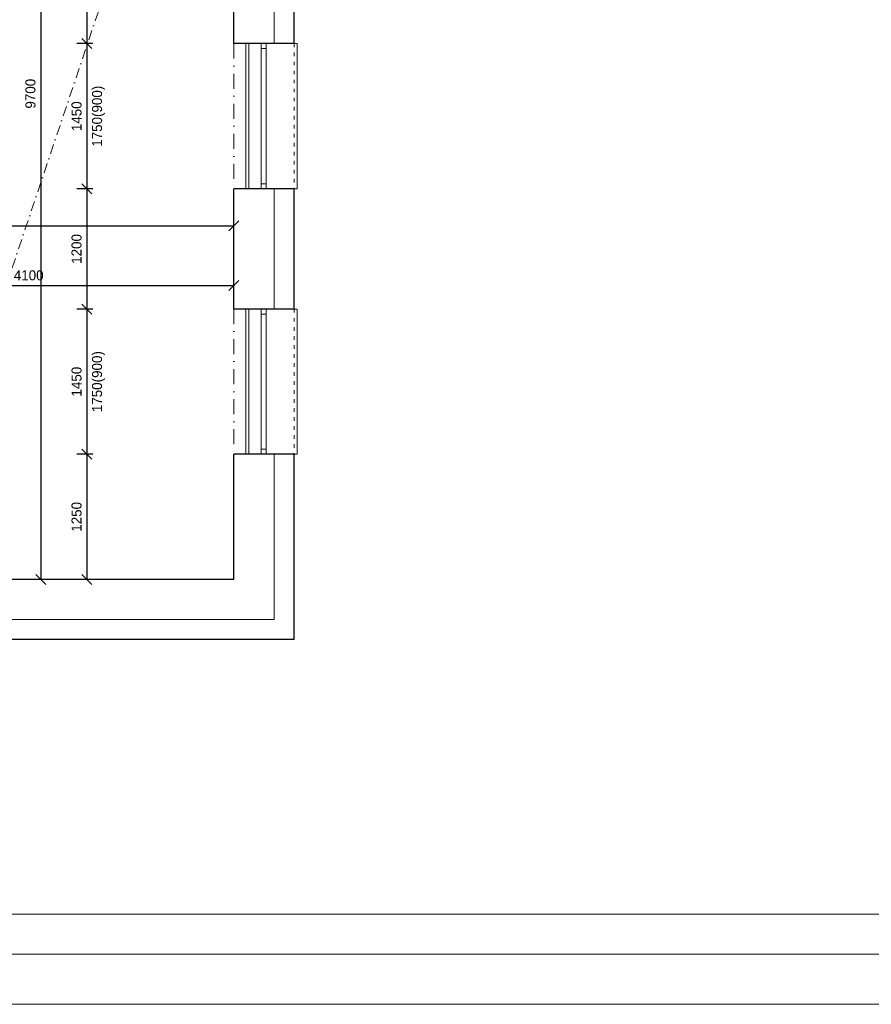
# Model space of a CAD drawing. Header units: millimetres. Extents: x -65956 to 5894746, y -14679 to 163521.
# Tile 49 of 89: x 10360 to 18865, y -14679 to -4848. Entities that reach past the tile are written whole.
import ezdxf

# ---------------------------------------------------------------- set-up
doc = ezdxf.new("R2010")
doc.units = ezdxf.units.MM
doc.linetypes.add('ACAD_ISO03W100', pattern=[30, 12, -18])
doc.linetypes.add('ČERCHOVANÁ', pattern=[1, 0.5, -0.25, 0, -0.25])
doc.layers.get('0').update_dxf_attribs({"lineweight": 5})
doc.layers.get('Defpoints').update_dxf_attribs({"color": 2, "lineweight": 30})
doc.layers.add('- pomocna', color=232, linetype='Continuous', lineweight=0, plot=False)
doc.layers.add('- pomocná oramovanie', color=245, linetype='Continuous', lineweight=0, plot=False)
for name, color, linetype, lineweight in [('Bodko ciarkovana T', 200, 'ČERCHOVANÁ', 0), ('H stavba', 82, 'Continuous', 30), ('KOTY', 51, 'Continuous', 5), ('otvor', 163, 'Continuous', 5), ('popis 025', 41, 'Continuous', 20), ('Tbč stavba', 4, 'ČERCHOVANÁ', 0), ('Tč stavba', 7, 'ACAD_ISO03W100', 5)]:
    doc.layers.add(name, color=color, linetype=linetype, lineweight=lineweight)
doc.styles.add('1-100_te_2mm_200', font='technic_.ttf', dxfattribs={"height": 200})
doc.styles.add('1-20_ce_5mm_100', font='GOTHIC.TTF', dxfattribs={"height": 100})
doc.styles.add('Calibri_4', font='calibri.ttf', dxfattribs={"height": 2.721781})
doc.dimstyles.new('technic_1-100', dxfattribs={"dimtxt": 200, "dimasz": 240, "dimexe": 300, "dimexo": 200, "dimgap": 100, "dimtad": 1, "dimdec": 1, "dimrnd": 0.5, "dimtxsty": '1-100_te_2mm_200', "dimblk": 'OBLIQUE', "dimcen": 2.5, "dimclrd": 256, "dimclrt": 256, "dimadec": 0, "dimazin": 0, "dimtfac": 1, "dimtdec": 1, "dimtix": 1, "dimtmove": 1, "dimatfit": 3, "dimldrblk": 'OBLIQUE', "dimfxl": 400, "dimfxlon": 1, "dimarcsym": 0})

# ---------------------------------------------------------------- blocks, each defined once
blk = doc.blocks.new('_Oblique')
at = {"color": 0, "linetype": 'ByBlock', "lineweight": -2}
blk.add_line((-0.5, -0.5), (0.5, 0.5), dxfattribs=at)
blk = doc.blocks.new('*D270')
at = {"layer": 'Defpoints', "color": 0, "transparency": 16777216}
for p in [(12500.1, -3886.7), (11031, -5086.7), (12500.1, -5086.7)]:
    blk.add_point(p, dxfattribs=at)
at = {"layer": 'KOTY', "color": 0, "lineweight": -2, "transparency": 16777216}
for p, q in [((11091, -3886.7), (10931, -3886.7)), ((11091, -5086.7), (10931, -5086.7))]:
    blk.add_line(p, q, dxfattribs=at)
at = {"layer": 'KOTY', "lineweight": -2, "transparency": 16777216}
blk.add_line((11031, -3886.7), (11031, -5086.7), dxfattribs=at)
at = {"layer": 'KOTY', "lineweight": -2, "transparency": 16777216, "xscale": 100, "yscale": 100, "zscale": 100}
for p, rotation in [((11031, -3886.7), 90), ((11031, -5086.7), 270)]:
    blk.add_blockref('_Oblique', p, dxfattribs=dict(at, rotation=rotation))
at = {"layer": 'KOTY', "transparency": 16777216, "insert": (10928.4, -4486.7), "char_height": 100, "attachment_point": 5, "rotation": 90, "style": '1-20_ce_5mm_100'}
blk.add_mtext('1200', dxfattribs=at)
blk = doc.blocks.new('*D271')
at = {"layer": 'Defpoints', "color": 0, "transparency": 16777216}
for p in [(12500.1, -5086.7), (11031, -6536.7), (12500.1, -6536.7)]:
    blk.add_point(p, dxfattribs=at)
at = {"layer": 'KOTY', "color": 0, "lineweight": -2, "transparency": 16777216}
for p, q in [((11091, -5086.7), (10931, -5086.7)), ((11091, -6536.7), (10931, -6536.7))]:
    blk.add_line(p, q, dxfattribs=at)
at = {"layer": 'KOTY', "lineweight": -2, "transparency": 16777216}
blk.add_line((11031, -5086.7), (11031, -6536.7), dxfattribs=at)
at = {"layer": 'KOTY', "lineweight": -2, "transparency": 16777216, "xscale": 100, "yscale": 100, "zscale": 100}
for p, rotation in [((11031, -5086.7), 90), ((11031, -6536.7), 270)]:
    blk.add_blockref('_Oblique', p, dxfattribs=dict(at, rotation=rotation))
at = {"layer": 'KOTY', "transparency": 16777216, "char_height": 100, "attachment_point": 5, "rotation": 90, "style": '1-20_ce_5mm_100'}
for s, insert in [('1750(900)', (11147.7, -5811.7)), ('1450', (10928.4, -5811.7))]:
    blk.add_mtext(s, dxfattribs=dict(at, insert=insert))
blk = doc.blocks.new('*D272')
at = {"layer": 'Defpoints', "color": 0, "transparency": 16777216}
for p in [(12500.1, -6536.7), (11031, -7736.7), (12500.1, -7736.7)]:
    blk.add_point(p, dxfattribs=at)
at = {"layer": 'KOTY', "color": 0, "lineweight": -2, "transparency": 16777216}
for p, q in [((11091, -6536.7), (10931, -6536.7)), ((11091, -7736.7), (10931, -7736.7))]:
    blk.add_line(p, q, dxfattribs=at)
at = {"layer": 'KOTY', "lineweight": -2, "transparency": 16777216}
blk.add_line((11031, -6536.7), (11031, -7736.7), dxfattribs=at)
at = {"layer": 'KOTY', "lineweight": -2, "transparency": 16777216, "xscale": 100, "yscale": 100, "zscale": 100}
for p, rotation in [((11031, -6536.7), 90), ((11031, -7736.7), 270)]:
    blk.add_blockref('_Oblique', p, dxfattribs=dict(at, rotation=rotation))
at = {"layer": 'KOTY', "transparency": 16777216, "insert": (10928.4, -7136.7), "char_height": 100, "attachment_point": 5, "rotation": 90, "style": '1-20_ce_5mm_100'}
blk.add_mtext('1200', dxfattribs=at)
blk = doc.blocks.new('*D273')
at = {"layer": 'Defpoints', "color": 0, "transparency": 16777216}
for p in [(12500.1, -7736.7), (11031, -9186.7), (12500.1, -9186.7)]:
    blk.add_point(p, dxfattribs=at)
at = {"layer": 'KOTY', "color": 0, "lineweight": -2, "transparency": 16777216}
for p, q in [((11091, -7736.7), (10931, -7736.7)), ((11091, -9186.7), (10931, -9186.7))]:
    blk.add_line(p, q, dxfattribs=at)
at = {"layer": 'KOTY', "lineweight": -2, "transparency": 16777216}
blk.add_line((11031, -7736.7), (11031, -9186.7), dxfattribs=at)
at = {"layer": 'KOTY', "lineweight": -2, "transparency": 16777216, "xscale": 100, "yscale": 100, "zscale": 100}
for p, rotation in [((11031, -7736.7), 90), ((11031, -9186.7), 270)]:
    blk.add_blockref('_Oblique', p, dxfattribs=dict(at, rotation=rotation))
at = {"layer": 'KOTY', "transparency": 16777216, "char_height": 100, "attachment_point": 5, "rotation": 90, "style": '1-20_ce_5mm_100'}
for s, insert in [('1750(900)', (11147.7, -8461.7)), ('1450', (10928.4, -8461.7))]:
    blk.add_mtext(s, dxfattribs=dict(at, insert=insert))
blk = doc.blocks.new('*D274')
at = {"layer": 'Defpoints', "color": 0, "transparency": 16777216}
for p in [(12500.1, -9186.7), (11031, -10436.7), (12500.1, -10436.7)]:
    blk.add_point(p, dxfattribs=at)
at = {"layer": 'KOTY', "color": 0, "lineweight": -2, "transparency": 16777216}
for p, q in [((11091, -9186.7), (10931, -9186.7)), ((11091, -10436.7), (10931, -10436.7))]:
    blk.add_line(p, q, dxfattribs=at)
at = {"layer": 'KOTY', "lineweight": -2, "transparency": 16777216}
blk.add_line((11031, -9186.7), (11031, -10436.7), dxfattribs=at)
at = {"layer": 'KOTY', "lineweight": -2, "transparency": 16777216, "xscale": 100, "yscale": 100, "zscale": 100}
for p, rotation in [((11031, -9186.7), 90), ((11031, -10436.7), 270)]:
    blk.add_blockref('_Oblique', p, dxfattribs=dict(at, rotation=rotation))
at = {"layer": 'KOTY', "transparency": 16777216, "insert": (10928.4, -9811.7), "char_height": 100, "attachment_point": 5, "rotation": 90, "style": '1-20_ce_5mm_100'}
blk.add_mtext('1250', dxfattribs=at)
blk = doc.blocks.new('*D275')
at = {"layer": 'Defpoints', "color": 0, "transparency": 16777216}
for p in [(11500.1, -736.7), (10570.4, -10436.7), (11500.1, -10436.7)]:
    blk.add_point(p, dxfattribs=at)
at = {"layer": 'KOTY', "color": 0, "lineweight": -2, "transparency": 16777216}
for p, q in [((10630.4, -736.7), (10470.4, -736.7)), ((10630.4, -10436.7), (10470.4, -10436.7))]:
    blk.add_line(p, q, dxfattribs=at)
at = {"layer": 'KOTY', "lineweight": -2, "transparency": 16777216}
blk.add_line((10570.4, -736.7), (10570.4, -10436.7), dxfattribs=at)
at = {"layer": 'KOTY', "lineweight": -2, "transparency": 16777216, "xscale": 100, "yscale": 100, "zscale": 100}
for p, rotation in [((10570.4, -736.7), 90), ((10570.4, -10436.7), 270)]:
    blk.add_blockref('_Oblique', p, dxfattribs=dict(at, rotation=rotation))
at = {"layer": 'KOTY', "transparency": 16777216, "insert": (10467.9, -5586.7), "char_height": 100, "attachment_point": 5, "rotation": 90, "style": '1-20_ce_5mm_100'}
blk.add_mtext('9700', dxfattribs=at)
blk = doc.blocks.new('*D279')
at = {"layer": 'Defpoints', "color": 0, "transparency": 16777216}
for p in [(12500.1, -7502.9), (8400.1, -7886.7), (12500.1, -10436.7)]:
    blk.add_point(p, dxfattribs=at)
at = {"layer": 'KOTY', "color": 0, "lineweight": -2, "transparency": 16777216}
for p, q in [((8400.1, -7562.9), (8400.1, -7402.9)), ((12500.1, -7562.9), (12500.1, -7402.9))]:
    blk.add_line(p, q, dxfattribs=at)
at = {"layer": 'KOTY', "lineweight": -2, "transparency": 16777216}
blk.add_line((8400.1, -7502.9), (12500.1, -7502.9), dxfattribs=at)
at = {"layer": 'KOTY', "lineweight": -2, "transparency": 16777216, "xscale": 100, "yscale": 100, "zscale": 100, "rotation": 180}
blk.add_blockref('_Oblique', (8400.1, -7502.9), dxfattribs=at)
at = {"layer": 'KOTY', "lineweight": -2, "transparency": 16777216, "xscale": 100, "yscale": 100, "zscale": 100}
blk.add_blockref('_Oblique', (12500.1, -7502.9), dxfattribs=at)
at = {"layer": 'KOTY', "transparency": 16777216, "insert": (10450.1, -7400.4), "char_height": 100, "attachment_point": 5, "style": '1-20_ce_5mm_100'}
blk.add_mtext('4100', dxfattribs=at)
blk = doc.blocks.new('*D280')
at = {"layer": 'Defpoints', "color": 0, "transparency": 16777216}
for p in [(12500.1, -6905), (12500.1, -7736.7), (7500.1, -7886.7)]:
    blk.add_point(p, dxfattribs=at)
at = {"layer": 'KOTY', "color": 0, "lineweight": -2, "transparency": 16777216}
for p, q in [((7500.1, -6965), (7500.1, -6805)), ((12500.1, -6965), (12500.1, -6805))]:
    blk.add_line(p, q, dxfattribs=at)
at = {"layer": 'KOTY', "lineweight": -2, "transparency": 16777216}
blk.add_line((7500.1, -6905), (12500.1, -6905), dxfattribs=at)
at = {"layer": 'KOTY', "lineweight": -2, "transparency": 16777216, "xscale": 100, "yscale": 100, "zscale": 100, "rotation": 180}
blk.add_blockref('_Oblique', (7500.1, -6905), dxfattribs=at)
at = {"layer": 'KOTY', "lineweight": -2, "transparency": 16777216, "xscale": 100, "yscale": 100, "zscale": 100}
blk.add_blockref('_Oblique', (12500.1, -6905), dxfattribs=at)
at = {"layer": 'KOTY', "transparency": 16777216, "insert": (10000.1, -6802.5), "char_height": 100, "attachment_point": 5, "style": '1-20_ce_5mm_100'}
blk.add_mtext('5000', dxfattribs=at)
blk = doc.blocks.new('cxyvyxcvcx')
at = {"layer": '- pomocná oramovanie'}
for points in [[(-136218.3, -52983.4), (-178218.3, -52983.4), (-178218.3, -23283.4), (-136218.3, -23283.4)], [(-137118.3, -52083.4), (-177318.3, -52083.4), (-177318.3, -24183.4), (-137118.3, -24183.4)]]:
    blk.add_lwpolyline(points, close=True, dxfattribs=at)
blk.add_lwpolyline([(-136718.3, -52483.4), (-177718.3, -52483.4), (-177718.3, -23783.4), (-136718.3, -23783.4)], close=True)

msp = doc.modelspace()

# ---------------------------------------------------------------- linework, layer by layer
at = {"layer": '- pomocna'}
msp.add_lwpolyline([(7500.1, -10436.67), (12500.1, -10436.67), (12500.1, -9186.67), (12650.1, -9186.67), (12650.1, -7736.67), (12500.1, -7736.67), (12500.1, -6536.67), (12650.1, -6536.67), (12650.1, -5086.67), (12500.1, -5086.67), (12500.1, -3886.67), (12650.1, -3886.67), (12650.1, -2436.67), (12500.1, -2436.67), (12500.1, -436.67), (11500.1, -436.67), (11500.1, -736.67), (7500.1, -736.67)], dxfattribs=at)
at = {"linetype": 'Continuous'}
for p, q in [((12900.1, -5086.67), (12900.1, -3886.67)), ((12900.1, -7736.67), (12900.1, -6536.67)), ((12900.1, -10836.67), (12900.1, -9186.67)), ((12900.1, -10836.67), (6350.1, -10836.67))]:
    msp.add_line(p, q, dxfattribs=at)
at = {"layer": 'Bodko ciarkovana T', "ltscale": 200}
msp.add_line((9838.49, -8653.69), (12500.1, -736.67), dxfattribs=at)
at = {"layer": 'H stavba'}
for p, q in [((12500.1, -5086.67), (12500.1, -3886.67)), ((13100.1, -5086.67), (13100.1, -3886.67)), ((13100.1, -5086.67), (12500.1, -5086.67)), ((12500.1, -7736.67), (12500.1, -6536.67)), ((13100.1, -6536.67), (12500.1, -6536.67)), ((13100.1, -7736.67), (13100.1, -6536.67)), ((13100.1, -7736.67), (12500.1, -7736.67)), ((12500.1, -10436.67), (12500.1, -9186.67)), ((13100.1, -9186.67), (12500.1, -9186.67)), ((13100.1, -11036.67), (13100.1, -9186.67)), ((12500.1, -10436.67), (7500.1, -10436.67)), ((13100.1, -11036.67), (6350.1, -11036.67))]:
    msp.add_line(p, q, dxfattribs=at)
at = {"layer": 'otvor'}
for p, q in [((12620.1, -5086.67), (12620.1, -6536.67)), ((12770.1, -6536.67), (12770.1, -5086.67)), ((12820.1, -6536.67), (12820.1, -5086.67)), ((12820.1, -5136.67), (12770.1, -5136.67)), ((12820.1, -6486.67), (12770.1, -6486.67)), ((12620.1, -7736.67), (12620.1, -9186.67)), ((12770.1, -9186.67), (12770.1, -7736.67)), ((12820.1, -9186.67), (12820.1, -7736.67)), ((12820.1, -7786.67), (12770.1, -7786.67)), ((12820.1, -9136.67), (12770.1, -9136.67))]:
    msp.add_line(p, q, dxfattribs=at)
for points in [[(13100.1, -5086.67), (13130.1, -5086.67), (13130.1, -6536.67), (13100.1, -6536.67)], [(13100.1, -7736.67), (13130.1, -7736.67), (13130.1, -9186.67), (13100.1, -9186.67)]]:
    msp.add_lwpolyline(points, dxfattribs=at)
at = {"layer": 'Tbč stavba', "ltscale": 300}
for p, q in [((12500.1, -5086.67), (12500.1, -6536.67)), ((12500.1, -7736.67), (12500.1, -9186.67))]:
    msp.add_line(p, q, dxfattribs=at)
at = {"layer": 'Tč stavba', "ltscale": 3}
for p, q in [((12650.1, -5086.67), (12650.1, -6536.67)), ((13100.1, -5086.67), (13100.1, -6536.67)), ((12650.1, -7736.67), (12650.1, -9186.67)), ((13100.1, -7736.67), (13100.1, -9186.67))]:
    msp.add_line(p, q, dxfattribs=at)

# ---------------------------------------------------------------- block references
msp.add_blockref('cxyvyxcvcx', (177868.41, 38304.75))

# ---------------------------------------------------------------- texts
at = {"layer": 'popis 025', "color": 7, "insert": (-34356.01, -11469.91), "char_height": 150, "width": 9500, "attachment_point": 1, "line_spacing_factor": 1.156427, "style": 'Calibri_4'}
msp.add_mtext('\\pi600;{\\fArial|b0|i0|c238|p34;Ohlásenie stavebných úprav}', dxfattribs=at)

# ---------------------------------------------------------------- dimensions: what is measured, and where the dimension line sits
at = {"layer": 'KOTY'}
for base, p1, p2, picture, middle in [((10570.38, -10436.67), (11500.1, -736.67), (11500.1, -10436.67), '*D275', (10467.86, -5586.67)), ((11030.96, -5086.67), (12500.1, -3886.67), (12500.1, -5086.67), '*D270', (10928.45, -4486.67)), ((11030.96, -7736.67), (12500.1, -6536.67), (12500.1, -7736.67), '*D272', (10928.45, -7136.67)), ((11030.96, -10436.67), (12500.1, -9186.67), (12500.1, -10436.67), '*D274', (10928.45, -9811.67))]:
    dim = msp.add_linear_dim(base=base, p1=p1, p2=p2, angle=90, dimstyle='technic_1-100', override={"dimtxt": 100, "dimasz": 100, "dimexe": 100, "dimgap": 50, "dimtxsty": '1-20_ce_5mm_100', "dimfxl": 60}, dxfattribs=at)
    dim.commit()
    dim.dimension.update_dxf_attribs({"geometry": picture, "text_midpoint": middle})
for base, p1, p2, picture, middle in [((11030.96, -6536.67), (12500.1, -5086.67), (12500.1, -6536.67), '*D271', (11030.96, -5811.67)), ((11030.96, -9186.67), (12500.1, -7736.67), (12500.1, -9186.67), '*D273', (11030.96, -8461.67))]:
    dim = msp.add_linear_dim(base=base, p1=p1, p2=p2, angle=90, text='<>\\X 1750(900)', dimstyle='technic_1-100', override={"dimtxt": 100, "dimasz": 100, "dimexe": 100, "dimgap": 50, "dimtxsty": '1-20_ce_5mm_100', "dimfxl": 60}, dxfattribs=at)
    dim.commit()
    dim.dimension.update_dxf_attribs({"geometry": picture, "text_midpoint": middle})
for base, p1, p2, picture, middle in [((12500.1, -6905.02), (7500.1, -7886.67), (12500.1, -7736.67), '*D280', (10000.1, -6802.5)), ((12500.1, -7502.88), (8400.1, -7886.67), (12500.1, -10436.67), '*D279', (10450.1, -7400.37))]:
    dim = msp.add_linear_dim(base=base, p1=p1, p2=p2, dimstyle='technic_1-100', override={"dimtxt": 100, "dimasz": 100, "dimexe": 100, "dimgap": 50, "dimtxsty": '1-20_ce_5mm_100', "dimfxl": 60}, dxfattribs=at)
    dim.commit()
    dim.dimension.update_dxf_attribs({"geometry": picture, "text_midpoint": middle})

doc.saveas('drawing.dxf')
